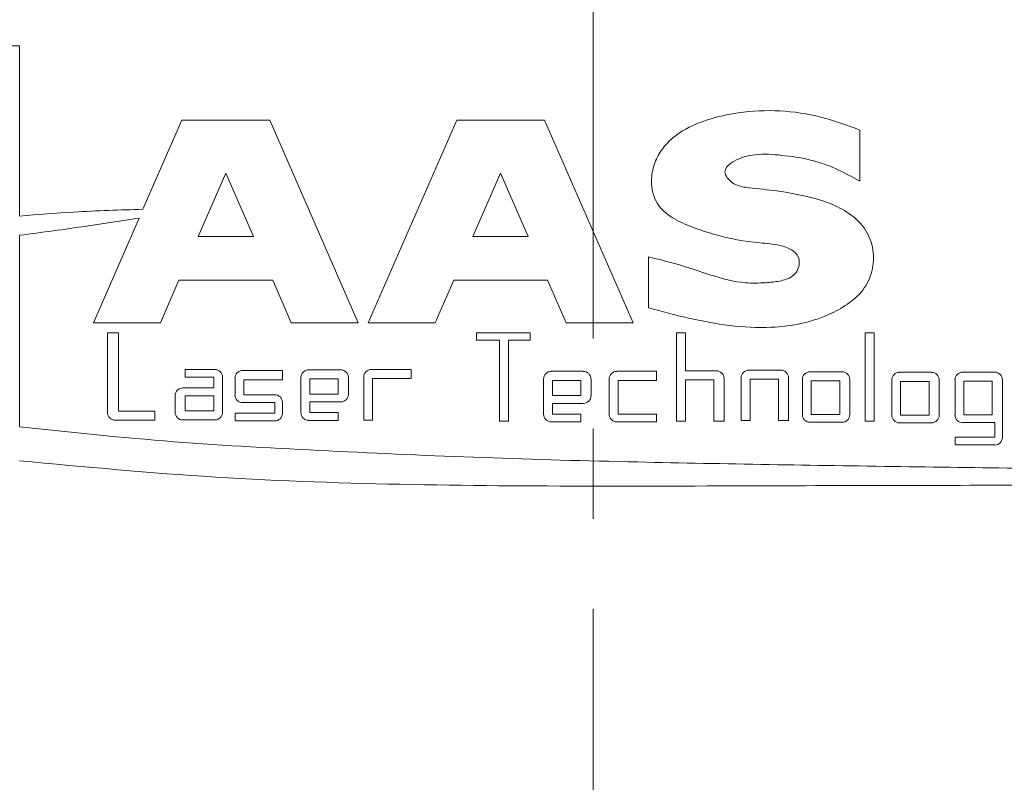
# Model space of a CAD drawing. Header units: inches. Extents: x 1.4 to 20.8, y 1.5 to 16.6.
# Tile 11 of 22: x 10.405 to 11.497, y 4.244 to 5.09. Entities that reach past the tile are written whole.
import ezdxf

# ---------------------------------------------------------------- set-up
doc = ezdxf.new("R2010")
doc.units = ezdxf.units.IN
doc.header["$MEASUREMENT"] = 0
doc.linetypes.add('CENTERX2', pattern=[0.8, 0.5, -0.1, 0.1, -0.1])
doc.layers.add('SLD-0', color=7, linetype='Continuous')

msp = doc.modelspace()

# ---------------------------------------------------------------- linework, layer by layer
at = {"color": 7, "linetype": 'Continuous', "lineweight": 15}
for p, q in [((10.405, 5.061), (10.318, 5.061)), ((10.405, 4.8721), (10.405, 5.061)), ((10.585, 4.9783), (10.5418, 4.8796)), ((10.6824, 4.9783), (10.585, 4.9783)), ((10.7806, 4.7538), (10.6824, 4.9783)), ((10.8898, 4.9783), (10.7915, 4.7538)), ((10.9872, 4.9783), (10.8898, 4.9783)), ((11.0854, 4.7538), (10.9872, 4.9783)), ((11.3372, 4.9107), (11.3372, 4.9675)), ((10.6337, 4.9197), (10.603, 4.8495)), ((10.6644, 4.8495), (10.6337, 4.9197)), ((10.9385, 4.9197), (10.9078, 4.8495)), ((10.9692, 4.8495), (10.9385, 4.9197)), ((10.5375, 4.8698), (10.4868, 4.7538)), ((10.405, 4.6382), (10.405, 4.8507)), ((10.603, 4.8495), (10.6644, 4.8495)), ((10.9078, 4.8495), (10.9692, 4.8495)), ((11.1024, 4.827), (11.1024, 4.7702)), ((10.5611, 4.7538), (10.5817, 4.8009)), ((10.5817, 4.8009), (10.6857, 4.8009)), ((10.6857, 4.8009), (10.7063, 4.7538)), ((10.8659, 4.7538), (10.8865, 4.8009)), ((10.8865, 4.8009), (10.9905, 4.8009)), ((10.9905, 4.8009), (11.0111, 4.7538)), ((10.4868, 4.7538), (10.5611, 4.7538)), ((10.7063, 4.7538), (10.7806, 4.7538)), ((10.7915, 4.7538), (10.8659, 4.7538)), ((11.0111, 4.7538), (11.0854, 4.7538)), ((10.5147, 4.7424), (10.5024, 4.7424)), ((10.5024, 4.7424), (10.5024, 4.6542)), ((10.5147, 4.6558), (10.5147, 4.7424)), ((10.9712, 4.7427), (10.9116, 4.7427)), ((10.9116, 4.7427), (10.9116, 4.7345)), ((10.9712, 4.7345), (10.9712, 4.7427)), ((11.1436, 4.7424), (11.1338, 4.7424)), ((11.1338, 4.7424), (11.1338, 4.6445)), ((11.1436, 4.7005), (11.1436, 4.7424)), ((11.343, 4.7424), (11.343, 4.6445)), ((11.3528, 4.7424), (11.343, 4.7424)), ((11.3528, 4.6445), (11.3528, 4.7424)), ((10.9116, 4.7345), (10.9374, 4.7345)), ((10.9374, 4.7345), (10.9374, 4.6447)), ((10.9472, 4.6447), (10.9472, 4.7345)), ((10.9472, 4.7345), (10.9712, 4.7345)), ((10.6215, 4.702), (10.5887, 4.702)), ((10.5887, 4.702), (10.5887, 4.6934)), ((10.6965, 4.7008), (10.6524, 4.7008)), ((10.6965, 4.6906), (10.6965, 4.7008)), ((10.7611, 4.7015), (10.7256, 4.7015)), ((10.8393, 4.702), (10.7952, 4.702)), ((10.8393, 4.6918), (10.8393, 4.702)), ((11.0302, 4.6999), (10.9947, 4.6999)), ((11.1115, 4.6999), (11.0675, 4.6999)), ((11.1115, 4.6897), (11.1115, 4.6999)), ((11.1778, 4.7005), (11.1436, 4.7005)), ((11.2494, 4.7013), (11.2139, 4.7013)), ((11.3173, 4.6994), (11.2818, 4.6994)), ((11.4165, 4.6988), (11.381, 4.6988)), ((11.4866, 4.699), (11.4511, 4.699)), ((10.5887, 4.6934), (10.6203, 4.6934)), ((10.6203, 4.6934), (10.6203, 4.6816)), ((10.6301, 4.6545), (10.6301, 4.6934)), ((10.6439, 4.6923), (10.6439, 4.6737)), ((10.6537, 4.674), (10.6537, 4.6906)), ((10.6537, 4.6906), (10.6965, 4.6906)), ((10.717, 4.693), (10.717, 4.6541)), ((10.7269, 4.6914), (10.7269, 4.6747)), ((10.7585, 4.6914), (10.7269, 4.6914)), ((10.7585, 4.6747), (10.7585, 4.6914)), ((10.7697, 4.6745), (10.7697, 4.693)), ((10.7867, 4.6934), (10.7867, 4.6459)), ((10.7965, 4.6459), (10.7965, 4.6918)), ((10.7965, 4.6918), (10.8393, 4.6918)), ((10.9862, 4.6913), (10.9862, 4.6524)), ((10.996, 4.6897), (10.996, 4.6731)), ((11.0276, 4.6897), (10.996, 4.6897)), ((11.0276, 4.6731), (11.0276, 4.6897)), ((11.0388, 4.6728), (11.0388, 4.6913)), ((11.0589, 4.6913), (11.0589, 4.6524)), ((11.0688, 4.6524), (11.0688, 4.6897)), ((11.0688, 4.6897), (11.1115, 4.6897)), ((11.1436, 4.6445), (11.1436, 4.6903)), ((11.1436, 4.6903), (11.1752, 4.6903)), ((11.1752, 4.6903), (11.1752, 4.6445)), ((11.1864, 4.6445), (11.1864, 4.6919)), ((11.2053, 4.6927), (11.2053, 4.6452)), ((11.2152, 4.6452), (11.2152, 4.6911)), ((11.2152, 4.6911), (11.2468, 4.6911)), ((11.2468, 4.6911), (11.2468, 4.6452)), ((11.258, 4.6452), (11.258, 4.6927)), ((11.2733, 4.6908), (11.2733, 4.6519)), ((11.2831, 4.6892), (11.2831, 4.6519)), ((11.3147, 4.6892), (11.2831, 4.6892)), ((11.3147, 4.6519), (11.3147, 4.6892)), ((11.3259, 4.6519), (11.3259, 4.6908)), ((11.3724, 4.6902), (11.3724, 4.6513)), ((11.3823, 4.6886), (11.3823, 4.6513)), ((11.4138, 4.6886), (11.3823, 4.6886)), ((11.4138, 4.6513), (11.4138, 4.6886)), ((11.425, 4.6513), (11.425, 4.6902)), ((11.4426, 4.6904), (11.4426, 4.6515)), ((11.4524, 4.6888), (11.4524, 4.6515)), ((11.484, 4.6888), (11.4524, 4.6888)), ((11.484, 4.6515), (11.484, 4.6888)), ((11.4952, 4.6267), (11.4952, 4.6904)), ((10.6203, 4.6816), (10.586, 4.6816)), ((10.5775, 4.673), (10.5775, 4.6545)), ((10.6203, 4.6728), (10.5887, 4.6728)), ((10.5887, 4.6728), (10.5887, 4.6561)), ((10.6203, 4.6561), (10.6203, 4.6728)), ((10.6524, 4.6652), (10.6879, 4.6652)), ((10.6879, 4.674), (10.6537, 4.674)), ((10.6879, 4.6652), (10.6879, 4.6534)), ((10.6965, 4.6534), (10.6965, 4.6654)), ((10.7269, 4.6747), (10.7585, 4.6747)), ((10.7269, 4.6659), (10.7611, 4.6659)), ((10.7269, 4.6541), (10.7269, 4.6659)), ((10.996, 4.6731), (11.0276, 4.6731)), ((10.996, 4.6643), (11.0302, 4.6643)), ((10.996, 4.6524), (10.996, 4.6643)), ((10.5551, 4.6558), (10.5147, 4.6558)), ((10.5551, 4.6456), (10.5551, 4.6558)), ((10.5887, 4.6561), (10.6203, 4.6561)), ((10.6879, 4.6534), (10.6439, 4.6534)), ((10.6439, 4.6534), (10.6439, 4.6448)), ((10.7585, 4.6541), (10.7269, 4.6541)), ((10.7585, 4.6455), (10.7585, 4.6541)), ((10.511, 4.6456), (10.5551, 4.6456)), ((10.586, 4.646), (10.6215, 4.646)), ((10.6439, 4.6448), (10.6879, 4.6448)), ((10.7256, 4.6455), (10.7585, 4.6455)), ((10.7867, 4.6459), (10.7965, 4.6459)), ((10.9374, 4.6447), (10.9472, 4.6447)), ((10.9947, 4.6439), (11.0276, 4.6439)), ((11.0276, 4.6524), (10.996, 4.6524)), ((11.0276, 4.6439), (11.0276, 4.6524)), ((11.0675, 4.6439), (11.1115, 4.6439)), ((11.1115, 4.6524), (11.0688, 4.6524)), ((11.1115, 4.6439), (11.1115, 4.6524)), ((11.1338, 4.6445), (11.1436, 4.6445)), ((11.1752, 4.6445), (11.1864, 4.6445)), ((11.2053, 4.6452), (11.2152, 4.6452)), ((11.2468, 4.6452), (11.258, 4.6452)), ((11.2818, 4.6434), (11.3173, 4.6434)), ((11.2831, 4.6519), (11.3147, 4.6519)), ((11.343, 4.6445), (11.3528, 4.6445)), ((11.381, 4.6428), (11.4165, 4.6428)), ((11.3823, 4.6513), (11.4138, 4.6513)), ((11.4511, 4.643), (11.4866, 4.643)), ((11.4524, 4.6515), (11.484, 4.6515)), ((11.4866, 4.643), (11.4866, 4.6267)), ((11.4866, 4.6267), (11.4426, 4.6267)), ((11.4426, 4.6267), (11.4426, 4.6182)), ((11.4426, 4.6182), (11.4866, 4.6182))]:
    msp.add_line(p, q, dxfattribs=at)
for centre, start, end in [((10.6215, 4.6934), 0, 90), ((10.6524, 4.6923), 90, 180), ((10.7256, 4.693), 90, 180), ((10.7611, 4.693), 360, 90), ((10.7952, 4.6934), 90, 180), ((10.9947, 4.6913), 90, 180), ((11.0302, 4.6913), 360, 90), ((11.0675, 4.6913), 90, 180), ((11.1778, 4.6919), 0, 90), ((11.2139, 4.6927), 90, 180), ((11.2494, 4.6927), 0, 90), ((11.2818, 4.6908), 90, 180), ((11.3173, 4.6908), 359.9999, 89.9999), ((11.381, 4.6902), 90, 180), ((11.4165, 4.6902), 0, 90), ((11.4511, 4.6904), 90, 180), ((11.4866, 4.6904), 0, 90), ((10.586, 4.673), 90.0001, 180), ((10.6524, 4.6737), 180, 270), ((10.6879, 4.6654), 0, 90), ((10.7611, 4.6745), 270, 0), ((11.0302, 4.6728), 270, 0), ((10.511, 4.6542), 180, 270), ((10.586, 4.6545), 180, 270), ((10.6215, 4.6545), 270, 0), ((10.6879, 4.6534), 270, 0), ((10.7256, 4.6541), 180, 270), ((10.9947, 4.6524), 180, 270), ((11.0675, 4.6524), 180, 270), ((11.2818, 4.6519), 180, 270), ((11.3173, 4.6519), 270, 0), ((11.381, 4.6513), 180, 270), ((11.4165, 4.6513), 270, 0), ((11.4511, 4.6515), 180, 270), ((11.4866, 4.6267), 270, 360)]:
    msp.add_arc(centre, 0.00856, start, end, dxfattribs=at)
for points, knots in [([(11.3372, 4.9675), (11.3228, 4.9727), (11.2941, 4.9831), (11.2483, 4.9903), (11.2057, 4.9881), (11.1679, 4.9799), (11.1408, 4.9683), (11.123, 4.9535), (11.1125, 4.9394), (11.1064, 4.9227), (11.1049, 4.9032), (11.1122, 4.8822), (11.1315, 4.8679), (11.1532, 4.8588), (11.1846, 4.8485), (11.2165, 4.8425), (11.2441, 4.8412), (11.2571, 4.837), (11.2648, 4.8329), (11.2699, 4.8259), (11.2701, 4.8179), (11.2676, 4.8104), (11.2603, 4.8031), (11.2478, 4.7995), (11.2304, 4.7978), (11.2044, 4.7971), (11.1724, 4.806), (11.1374, 4.8183), (11.114, 4.8241), (11.1024, 4.827)], [0, 0, 0, 0, 0.069786, 0.139413, 0.209758, 0.263244, 0.315873, 0.341863, 0.368105, 0.395053, 0.422257, 0.456254, 0.490899, 0.527959, 0.564049, 0.6413, 0.675501, 0.689303, 0.703341, 0.714757, 0.726672, 0.73865, 0.749892, 0.772318, 0.795968, 0.830071, 0.890314, 0.945545, 1, 1, 1, 1]), ([(11.1024, 4.7702), (11.1172, 4.7663), (11.1469, 4.7584), (11.1923, 4.7497), (11.2348, 4.7474), (11.2731, 4.752), (11.3026, 4.7618), (11.326, 4.7753), (11.3434, 4.7913), (11.3526, 4.8137), (11.3526, 4.8377), (11.343, 4.8599), (11.3254, 4.8758), (11.3024, 4.8877), (11.275, 4.8948), (11.2448, 4.9006), (11.2195, 4.9025), (11.2011, 4.9052), (11.1924, 4.9112), (11.1884, 4.9162), (11.1872, 4.9208), (11.1877, 4.9237), (11.1894, 4.9269), (11.1928, 4.9301), (11.2028, 4.9362), (11.2225, 4.942), (11.2509, 4.9396), (11.281, 4.9356), (11.3103, 4.9254), (11.3283, 4.9156), (11.3372, 4.9107)], [0, 0, 0, 0, 0.069529, 0.139688, 0.21001, 0.262217, 0.314385, 0.349697, 0.38478, 0.420029, 0.456091, 0.491279, 0.526603, 0.561959, 0.608334, 0.654401, 0.701581, 0.724956, 0.736843, 0.748817, 0.753404, 0.757676, 0.762142, 0.769736, 0.778476, 0.815356, 0.860354, 0.906883, 0.953506, 1, 1, 1, 1]), ([(10.5418, 4.8796), (10.5162, 4.8788), (10.4706, 4.8773), (10.4251, 4.8737), (10.405, 4.8721)], [0, 0, 0, 0, 0.5599995, 1, 1, 1, 1]), ([(10.405, 4.8507), (10.4298, 4.854), (10.474, 4.8599), (10.5181, 4.8668), (10.5375, 4.8698)], [0, 0, 0, 0, 0.5602462, 1, 1, 1, 1]), ([(11.9649, 4.5898), (11.8678, 4.5899), (11.6735, 4.5902), (11.3821, 4.5941), (11.1306, 4.5981), (10.919, 4.6036), (10.7475, 4.6115), (10.5759, 4.6204), (10.462, 4.6322), (10.405, 4.6382)], [0, 0, 0, 0, 0.186663, 0.373317, 0.55998, 0.669971, 0.779976, 0.890001, 1, 1, 1, 1]), ([(10.405, 4.6006), (10.4775, 4.5939), (10.6224, 4.5804), (10.8406, 4.5734), (11.0589, 4.5722), (11.3187, 4.5734), (11.6201, 4.5733), (11.8486, 4.577), (11.9629, 4.5788)], [0, 0, 0, 0, 0.140031, 0.280012, 0.420007, 0.560026, 0.780023, 1, 1, 1, 1])]:
    msp.add_open_spline(points, degree=3, knots=knots, dxfattribs=at)
at = {"layer": 'SLD-0', "color": 7, "linetype": 'CENTERX2', "lineweight": 0}
msp.add_line((11.0411, 1.5364), (11.0411, 6.2636), dxfattribs=at)

doc.saveas('drawing.dxf')
